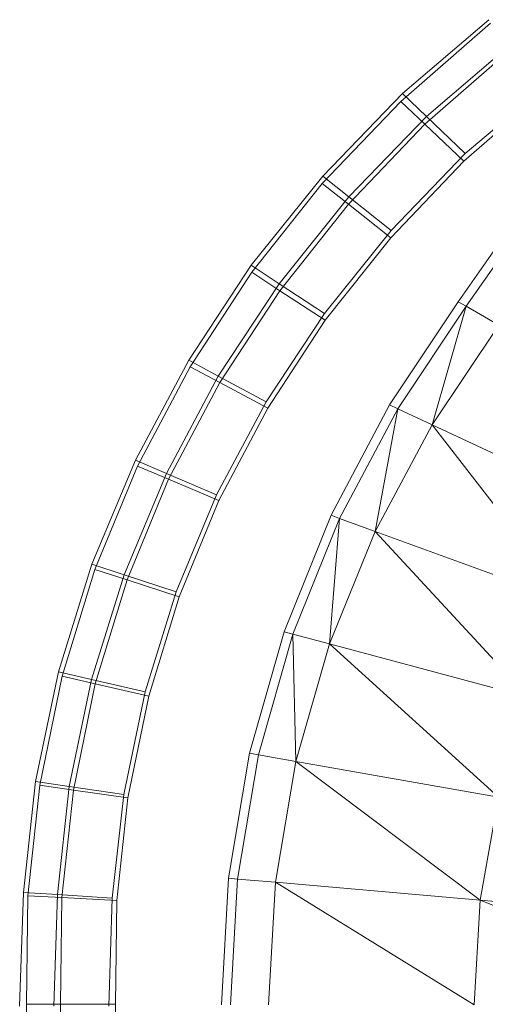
# Model space of a CAD drawing. Header units: metres. Extents: x 397.7 to 427.5, y 12.7 to 28.4.
# Tile 64 of 118: x 406.6873 to 406.7482, y 27.2235 to 27.3521. Entities that reach past the tile are written whole.
import ezdxf

# ---------------------------------------------------------------- set-up
doc = ezdxf.new("R2010")
doc.units = ezdxf.units.M
doc.layers.add('A-DETL-____-MBND', color=7, linetype='Continuous', lineweight=18)

# ---------------------------------------------------------------- blocks, each defined once
blk = doc.blocks.new('Family - Inodor P4-151432-08_PCI_P5')
at = {"layer": 'A-DETL-____-MBND', "color": 253, "true_color": 0xaaaaaa}
for p, q in [((0.04983, 0.318), (0.06155, 0.32822)), ((0.04983, 0.318), (0.06155, 0.32822)), ((0.06135, 0.32867), (0.05007, 0.31904)), ((0.06135, 0.32867), (0.05007, 0.31904)), ((0.05299, 0.31502), (0.06423, 0.32483)), ((0.05299, 0.31502), (0.06423, 0.32483)), ((0.06401, 0.32527), (0.0532, 0.31603)), ((0.06401, 0.32527), (0.0532, 0.31603)), ((0.06857, 0.31933), (0.05809, 0.31019)), ((0.06857, 0.31933), (0.05809, 0.31019)), ((0.06857, 0.31933), (0.05809, 0.31019)), ((0.05809, 0.31019), (0.06857, 0.31933)), ((0.06832, 0.31975), (0.05827, 0.31117)), ((0.06832, 0.31975), (0.05827, 0.31117)), ((0.03955, 0.30725), (0.04983, 0.318)), ((0.03955, 0.30725), (0.04983, 0.318)), ((0.05007, 0.31904), (0.03963, 0.30823)), ((0.05007, 0.31904), (0.03963, 0.30823)), ((0.04983, 0.318), (0.05299, 0.31502)), ((0.05299, 0.31502), (0.04983, 0.318)), ((0.05007, 0.31904), (0.0532, 0.31603)), ((0.0532, 0.31603), (0.05007, 0.31904)), ((0.0532, 0.31603), (0.04304, 0.30551)), ((0.0532, 0.31603), (0.04304, 0.30551)), ((0.0532, 0.31603), (0.05827, 0.31117)), ((0.05827, 0.31117), (0.0532, 0.31603)), ((0.04298, 0.30455), (0.05299, 0.31502)), ((0.04298, 0.30455), (0.05299, 0.31502)), ((0.05299, 0.31502), (0.05809, 0.31019)), ((0.05809, 0.31019), (0.05299, 0.31502)), ((0.05809, 0.31019), (0.04853, 0.30018)), ((0.05809, 0.31019), (0.04853, 0.30018)), ((0.05809, 0.31019), (0.04853, 0.30018)), ((0.04853, 0.30018), (0.05809, 0.31019)), ((0.05827, 0.31117), (0.04857, 0.30112)), ((0.05827, 0.31117), (0.04857, 0.30112)), ((0.03963, 0.30823), (0.03028, 0.29658)), ((0.03963, 0.30823), (0.03028, 0.29658)), ((0.03963, 0.30823), (0.04304, 0.30551)), ((0.04304, 0.30551), (0.03963, 0.30823)), ((0.03034, 0.29566), (0.03955, 0.30725)), ((0.03034, 0.29566), (0.03955, 0.30725)), ((0.03955, 0.30725), (0.04298, 0.30455)), ((0.04298, 0.30455), (0.03955, 0.30725)), ((0.04304, 0.30551), (0.03394, 0.29417)), ((0.04304, 0.30551), (0.03394, 0.29417)), ((0.04304, 0.30551), (0.04857, 0.30112)), ((0.04857, 0.30112), (0.04304, 0.30551)), ((0.03401, 0.29326), (0.04298, 0.30455)), ((0.03401, 0.29326), (0.04298, 0.30455)), ((0.04298, 0.30455), (0.04853, 0.30018)), ((0.04853, 0.30018), (0.04298, 0.30455)), ((0.05734, 0.29181), (0.06652, 0.30494)), ((0.06749, 0.30427), (0.05837, 0.29122)), ((0.04857, 0.30112), (0.03987, 0.29028)), ((0.04857, 0.30112), (0.03987, 0.29028)), ((0.04853, 0.30018), (0.03995, 0.28939)), ((0.04853, 0.30018), (0.03995, 0.28939)), ((0.04853, 0.30018), (0.03995, 0.28939)), ((0.03995, 0.28939), (0.04853, 0.30018)), ((0.03028, 0.29658), (0.0221, 0.28418)), ((0.03028, 0.29658), (0.0221, 0.28418)), ((0.03028, 0.29658), (0.03394, 0.29417)), ((0.03394, 0.29417), (0.03028, 0.29658)), ((0.02228, 0.28332), (0.03034, 0.29566)), ((0.02228, 0.28332), (0.03034, 0.29566)), ((0.03034, 0.29566), (0.03401, 0.29326)), ((0.03401, 0.29326), (0.03034, 0.29566)), ((0.03394, 0.29417), (0.02597, 0.28209)), ((0.03394, 0.29417), (0.02597, 0.28209)), ((0.03394, 0.29417), (0.03987, 0.29028)), ((0.03987, 0.29028), (0.03394, 0.29417)), ((0.02616, 0.28125), (0.03401, 0.29326)), ((0.02616, 0.28125), (0.03401, 0.29326)), ((0.03401, 0.29326), (0.03995, 0.28939)), ((0.03995, 0.28939), (0.03401, 0.29326)), ((0.04836, 0.27833), (0.05734, 0.29181)), ((0.05837, 0.29122), (0.04943, 0.27783)), ((0.05392, 0.27574), (0.05837, 0.29122)), ((0.05837, 0.29122), (0.05734, 0.29181)), ((0.06265, 0.28875), (0.05837, 0.29122)), ((0.03987, 0.29028), (0.03224, 0.27872)), ((0.03987, 0.29028), (0.03224, 0.27872)), ((0.03995, 0.28939), (0.03245, 0.27791)), ((0.03995, 0.28939), (0.03245, 0.27791)), ((0.03995, 0.28939), (0.03245, 0.27791)), ((0.03245, 0.27791), (0.03995, 0.28939)), ((0.06265, 0.28875), (0.05392, 0.27574)), ((0.0221, 0.28418), (0.01513, 0.27111)), ((0.0221, 0.28418), (0.01513, 0.27111)), ((0.01542, 0.27034), (0.02228, 0.28332)), ((0.01542, 0.27034), (0.02228, 0.28332)), ((0.0221, 0.28418), (0.02597, 0.28209)), ((0.02597, 0.28209), (0.0221, 0.28418)), ((0.02228, 0.28332), (0.02616, 0.28125)), ((0.02616, 0.28125), (0.02228, 0.28332)), ((0.02597, 0.28209), (0.01919, 0.26938)), ((0.02597, 0.28209), (0.01919, 0.26938)), ((0.02597, 0.28209), (0.03224, 0.27872)), ((0.03224, 0.27872), (0.02597, 0.28209)), ((0.01948, 0.26861), (0.02616, 0.28125)), ((0.01948, 0.26861), (0.02616, 0.28125)), ((0.02616, 0.28125), (0.03245, 0.27791)), ((0.03245, 0.27791), (0.02616, 0.28125)), ((0.03224, 0.27872), (0.02575, 0.26656)), ((0.03224, 0.27872), (0.02575, 0.26656)), ((0.04072, 0.2639), (0.04836, 0.27833)), ((0.04943, 0.27783), (0.04836, 0.27833)), ((0.03245, 0.27791), (0.02606, 0.26582)), ((0.03245, 0.27791), (0.02606, 0.26582)), ((0.03245, 0.27791), (0.02606, 0.26582)), ((0.02606, 0.26582), (0.03245, 0.27791)), ((0.04943, 0.27783), (0.04183, 0.2635)), ((0.04648, 0.2618), (0.04943, 0.27783)), ((0.05392, 0.27574), (0.04943, 0.27783)), ((0.05392, 0.27574), (0.04648, 0.2618)), ((0.07843, 0.26431), (0.05392, 0.27574)), ((0.07185, 0.25257), (0.05392, 0.27574)), ((0.01513, 0.27111), (0.00944, 0.2575)), ((0.01513, 0.27111), (0.00944, 0.2575)), ((0.00983, 0.25682), (0.01542, 0.27034)), ((0.00983, 0.25682), (0.01542, 0.27034)), ((0.01513, 0.27111), (0.01919, 0.26938)), ((0.01919, 0.26938), (0.01513, 0.27111)), ((0.01542, 0.27034), (0.01948, 0.26861)), ((0.01948, 0.26861), (0.01542, 0.27034)), ((0.01919, 0.26938), (0.01365, 0.25612)), ((0.01919, 0.26938), (0.01365, 0.25612)), ((0.01919, 0.26938), (0.02575, 0.26656)), ((0.02575, 0.26656), (0.01919, 0.26938)), ((0.01404, 0.25545), (0.01948, 0.26861)), ((0.01404, 0.25545), (0.01948, 0.26861)), ((0.01948, 0.26861), (0.02606, 0.26582)), ((0.02606, 0.26582), (0.01948, 0.26861)), ((0.02575, 0.26656), (0.02046, 0.25389)), ((0.02575, 0.26656), (0.02046, 0.25389)), ((0.02606, 0.26582), (0.02086, 0.25324)), ((0.02606, 0.26582), (0.02086, 0.25324)), ((0.02606, 0.26582), (0.02086, 0.25324)), ((0.02086, 0.25324), (0.02606, 0.26582)), ((0.03458, 0.24866), (0.04072, 0.2639)), ((0.04183, 0.2635), (0.04072, 0.2639)), ((0.04183, 0.2635), (0.03573, 0.24836)), ((0.0405, 0.24708), (0.04183, 0.2635)), ((0.04648, 0.2618), (0.04183, 0.2635)), ((0.04648, 0.2618), (0.0405, 0.24708)), ((0.07185, 0.25257), (0.04648, 0.2618)), ((0.06653, 0.2401), (0.04648, 0.2618)), ((0.00944, 0.2575), (0.00508, 0.24346)), ((0.00944, 0.2575), (0.00508, 0.24346)), ((0.00944, 0.2575), (0.01365, 0.25612)), ((0.01365, 0.25612), (0.00944, 0.2575)), ((0.00555, 0.24287), (0.00983, 0.25682)), ((0.00555, 0.24287), (0.00983, 0.25682)), ((0.01365, 0.25612), (0.0094, 0.24244)), ((0.01365, 0.25612), (0.0094, 0.24244)), ((0.00983, 0.25682), (0.01404, 0.25545)), ((0.01404, 0.25545), (0.00983, 0.25682)), ((0.01365, 0.25612), (0.02046, 0.25389)), ((0.02046, 0.25389), (0.01365, 0.25612)), ((0.00987, 0.24187), (0.01404, 0.25545)), ((0.00987, 0.24187), (0.01404, 0.25545)), ((0.01404, 0.25545), (0.02086, 0.25324)), ((0.02086, 0.25324), (0.01404, 0.25545)), ((0.02046, 0.25389), (0.0164, 0.24081)), ((0.02046, 0.25389), (0.0164, 0.24081)), ((0.02086, 0.25324), (0.01687, 0.24026)), ((0.02086, 0.25324), (0.01687, 0.24026)), ((0.02086, 0.25324), (0.01687, 0.24026)), ((0.01687, 0.24026), (0.02086, 0.25324)), ((0.03007, 0.23279), (0.03458, 0.24866)), ((0.03573, 0.24836), (0.03458, 0.24866)), ((0.03573, 0.24836), (0.03124, 0.23259)), ((0.0405, 0.24708), (0.03573, 0.24836)), ((0.03611, 0.23173), (0.03573, 0.24836)), ((0.0405, 0.24708), (0.03611, 0.23173)), ((0.06653, 0.2401), (0.0405, 0.24708)), ((0.06262, 0.22705), (0.0405, 0.24708)), ((0.00508, 0.24346), (0.00209, 0.22909)), ((0.00508, 0.24346), (0.00209, 0.22909)), ((0.00508, 0.24346), (0.0094, 0.24244)), ((0.0094, 0.24244), (0.00508, 0.24346)), ((0.00262, 0.22862), (0.00555, 0.24287)), ((0.00262, 0.22862), (0.00555, 0.24287)), ((0.00555, 0.24287), (0.00987, 0.24187)), ((0.00987, 0.24187), (0.00555, 0.24287)), ((0.0094, 0.24244), (0.00649, 0.22846)), ((0.0094, 0.24244), (0.00649, 0.22846)), ((0.0094, 0.24244), (0.0164, 0.24081)), ((0.0164, 0.24081), (0.0094, 0.24244)), ((0.00702, 0.22799), (0.00987, 0.24187)), ((0.00702, 0.22799), (0.00987, 0.24187)), ((0.00987, 0.24187), (0.01687, 0.24026)), ((0.01687, 0.24026), (0.00987, 0.24187)), ((0.0164, 0.24081), (0.01361, 0.22743)), ((0.0164, 0.24081), (0.01361, 0.22743)), ((0.01687, 0.24026), (0.01414, 0.22699)), ((0.01687, 0.24026), (0.01414, 0.22699)), ((0.01687, 0.24026), (0.01414, 0.22699)), ((0.01414, 0.22699), (0.01687, 0.24026)), ((0.02732, 0.21647), (0.03007, 0.23279)), ((0.03124, 0.23259), (0.0285, 0.21636)), ((0.03124, 0.23259), (0.03007, 0.23279)), ((0.03611, 0.23173), (0.03124, 0.23259)), ((0.03611, 0.23173), (0.03343, 0.21593)), ((0.06262, 0.22705), (0.03611, 0.23173)), ((0.06022, 0.21359), (0.03611, 0.23173)), ((0.00209, 0.22909), (0.00049, 0.21462)), ((0.00209, 0.22909), (0.00049, 0.21462)), ((0.00209, 0.22909), (0.00649, 0.22846)), ((0.00649, 0.22846), (0.00209, 0.22909)), ((0.00105, 0.21417), (0.00262, 0.22862)), ((0.00105, 0.21417), (0.00262, 0.22862)), ((0.00262, 0.22862), (0.00702, 0.22799)), ((0.00702, 0.22799), (0.00262, 0.22862)), ((0.00649, 0.22846), (0.00493, 0.21434)), ((0.00649, 0.22846), (0.00493, 0.21434)), ((0.0055, 0.21393), (0.00702, 0.22799)), ((0.0055, 0.21393), (0.00702, 0.22799)), ((0.00649, 0.22846), (0.01361, 0.22743)), ((0.01361, 0.22743), (0.00649, 0.22846)), ((0.00702, 0.22799), (0.01414, 0.22699)), ((0.01414, 0.22699), (0.00702, 0.22799)), ((0.01361, 0.22743), (0.01211, 0.21387)), ((0.01361, 0.22743), (0.01211, 0.21387)), ((0.01414, 0.22699), (0.01269, 0.21354)), ((0.01414, 0.22699), (0.01269, 0.21354)), ((0.01414, 0.22699), (0.01269, 0.21354)), ((0.01269, 0.21354), (0.01414, 0.22699)), ((0.06262, 0.22705), (0.06022, 0.21359)), ((0.0264, 0.19991), (0.02732, 0.21647)), ((0.0285, 0.21636), (0.02732, 0.21647)), ((0.0285, 0.21636), (0.02758, 0.19991)), ((0.03343, 0.21593), (0.0285, 0.21636)), ((0.03343, 0.21593), (0.03253, 0.19991)), ((0.06022, 0.21359), (0.03343, 0.21593)), ((0.05941, 0.19991), (0.03343, 0.21593)), ((0.00049, 0.21462), (0, 0.19975)), ((0.00049, 0.21462), (0, 0.19975)), ((0.00049, 0.21462), (0.00493, 0.21434)), ((0.00493, 0.21434), (0.00049, 0.21462)), ((0.00088, 0.19999), (0.00105, 0.21417)), ((0.00088, 0.19999), (0.00105, 0.21417)), ((0.00105, 0.21417), (0.0055, 0.21393)), ((0.0055, 0.21393), (0.00105, 0.21417)), ((0.00493, 0.21434), (0.00445, 0.19976)), ((0.00493, 0.21434), (0.00445, 0.19976)), ((0.00493, 0.21434), (0.01211, 0.21387)), ((0.01211, 0.21387), (0.00493, 0.21434)), ((0.00533, 0.19999), (0.0055, 0.21393)), ((0.00533, 0.19999), (0.0055, 0.21393)), ((0.0055, 0.21393), (0.01269, 0.21354)), ((0.01269, 0.21354), (0.0055, 0.21393)), ((0.01211, 0.21387), (0.01165, 0.19976)), ((0.01211, 0.21387), (0.01165, 0.19976)), ((0.01269, 0.21354), (0.01253, 0.19999)), ((0.01269, 0.21354), (0.01253, 0.19999)), ((0.01269, 0.21354), (0.01253, 0.19999)), ((0.01253, 0.19999), (0.01269, 0.21354)), ((0.06022, 0.21359), (0.05941, 0.19991)), ((0.09514, 0.21053), (0.06022, 0.21359)), ((0.09445, 0.19991), (0.06022, 0.21359)), ((0.00105, 0.18582), (0.00088, 0.19999)), ((0.00088, 0.19999), (0.00533, 0.19999)), ((0.00105, 0.18582), (0.00088, 0.19999)), ((0.00533, 0.19999), (0.00088, 0.19999)), ((0.0055, 0.18606), (0.00533, 0.19999)), ((0.00533, 0.19999), (0.01253, 0.19999)), ((0.0055, 0.18606), (0.00533, 0.19999)), ((0.01253, 0.19999), (0.00533, 0.19999)), ((0.01253, 0.19999), (0.01269, 0.18645)), ((0.01253, 0.19999), (0.01269, 0.18645)), ((0.01253, 0.19999), (0.01269, 0.18645)), ((0.01269, 0.18645), (0.01253, 0.19999))]:
    blk.add_line(p, q, dxfattribs=at)
blk = doc.blocks.new('LONDR55-XX_ZZ-ARQ-CAA-M3D-Londres55_ifc-1-08_PCI_P5')
at = {"layer": 'A-DETL-____-MBND', "color": 253, "lineweight": 18, "true_color": 0xaaaaaa}
blk.add_blockref('Family - Inodor P4-151432-08_PCI_P5', (406.68727, 27.02347), dxfattribs=at)

msp = doc.modelspace()

# ---------------------------------------------------------------- block references
at = {"lineweight": 5}
msp.add_blockref('LONDR55-XX_ZZ-ARQ-CAA-M3D-Londres55_ifc-1-08_PCI_P5', (0, 0), dxfattribs=at)

doc.saveas('drawing.dxf')
